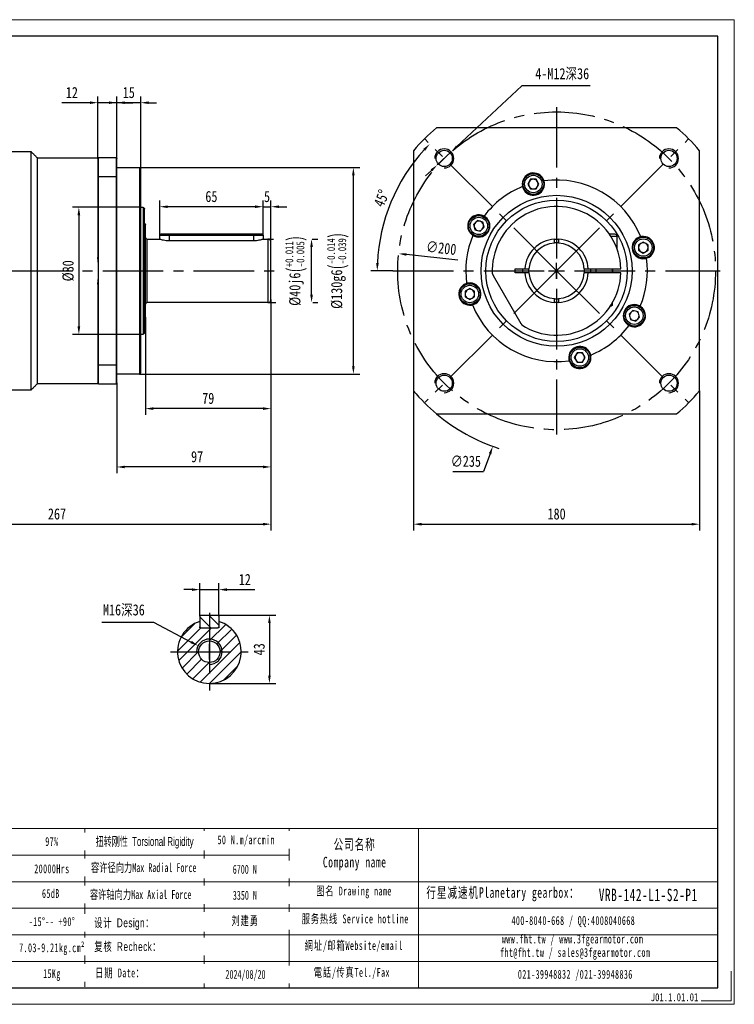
# Model space of a CAD drawing. Header units: millimetres. Extents: x 0 to 876, y 0 to 619.
# Tile 5 of 5: x 426 to 876, y 0 to 619. Entities that reach past the tile are written whole.
import ezdxf

# ---------------------------------------------------------------- set-up
doc = ezdxf.new("R2010")
doc.units = ezdxf.units.MM
doc.header["$LTSCALE"] = 2
doc.set_wipeout_variables(frame=1)
doc.header["$PDSIZE"] = -5
doc.linetypes.add('CENTER2', pattern=[28.575, 19.05, -3.175, 3.175, -3.175])
doc.layers.get('Defpoints').update_dxf_attribs({"lineweight": 18})
for name, color, linetype in [('1轮廓实线层', 7, 'Continuous'), ('2细线层', 4, 'Continuous'), ('3中心线层', 1, 'CENTER2'), ('5剖面线层', 2, 'Continuous'), ('6文字层', 3, 'Continuous'), ('7标注层', 4, 'Continuous')]:
    doc.layers.add(name, color=color, linetype=linetype)
doc.layers.add('图框_外框线', color=7, linetype='Continuous', lineweight=18)
doc.styles.add('TH_GBDIM', font='txt', dxfattribs={"width": 0.8})
doc.styles.add('标准', font='txt', dxfattribs={"width": 0.667})
doc.styles.add('样式 1', font='txt', dxfattribs={"width": 0.8})
doc.dimstyles.new('TH_GBDIM', dxfattribs={"dimscale": 2, "dimtxt": 3.5, "dimasz": 2.5, "dimexe": 2, "dimexo": 0, "dimgap": 1.5, "dimtad": 1, "dimdec": 1, "dimdsep": 46, "dimtxsty": 'TH_GBDIM', "dimcen": 2.5, "dimdle": 5, "dimclrd": 4, "dimclre": 4, "dimclrt": 3, "dimadec": 0, "dimazin": 0, "dimtfac": 0.714286, "dimtdec": 1, "dimtmove": 0, "dimatfit": 3, "dimfxl": 1, "dimtolj": 1, "dimarcsym": 0})

# ---------------------------------------------------------------- blocks, each defined once
blk = doc.blocks.new('*D59')
at = {"layer": '7标注层', "color": 4, "lineweight": -2}
for p, q in [((478.09, 240.49), (510.59, 240.49)), ((510.59, 240.49), (534.18, 227.94)), ((545.66, 216.83), (545.66, 226.83)), ((540.66, 221.83), (550.66, 221.83))]:
    blk.add_line(p, q, dxfattribs=at)
at = {"layer": '7标注层', "color": 4}
blk.add_solid([(533.79, 227.2), (534.58, 228.67), (538.6, 225.59)], dxfattribs=at)
at = {"layer": 'Defpoints', "color": 0}
for p in [(538.6, 225.59), (552.72, 218.07)]:
    blk.add_point(p, dxfattribs=at)
at = {"layer": '7标注层', "color": 3, "insert": (491.87, 247.81), "char_height": 7, "attachment_point": 5, "style": 'TH_GBDIM'}
blk.add_mtext('\\A1;{M16深36}{}{}', dxfattribs=at)
blk = doc.blocks.new('*D60')
at = {"layer": '7标注层', "color": 4, "lineweight": -2}
for p, q in [((534.66, 260.89), (529.66, 260.89)), ((539.66, 244.23), (539.66, 264.89)), ((539.66, 260.89), (551.66, 260.89)), ((551.66, 244.23), (551.66, 264.89)), ((556.66, 260.89), (574.26, 260.89))]:
    blk.add_line(p, q, dxfattribs=at)
at = {"layer": '7标注层', "color": 4}
for points in [[(534.66, 260.06), (534.66, 261.72), (539.66, 260.89)], [(556.66, 261.72), (556.66, 260.06), (551.66, 260.89)]]:
    blk.add_solid(points, dxfattribs=at)
at = {"layer": 'Defpoints', "color": 0}
for p in [(551.66, 260.89), (539.66, 244.23), (551.66, 244.23)]:
    blk.add_point(p, dxfattribs=at)
at = {"layer": '7标注层', "color": 3, "insert": (567.96, 267.29), "char_height": 7, "attachment_point": 5, "style": 'TH_GBDIM'}
blk.add_mtext('\\A1;12', dxfattribs=at)
blk = doc.blocks.new('*D61')
at = {"layer": '7标注层', "color": 4, "lineweight": -2}
for p, q in [((551.06, 244.83), (587.47, 244.83)), ((583.47, 239.83), (583.47, 206.83)), ((545.66, 201.83), (587.47, 201.83))]:
    blk.add_line(p, q, dxfattribs=at)
at = {"layer": '7标注层', "color": 4}
for points in [[(584.3, 239.83), (582.64, 239.83), (583.47, 244.83)], [(582.64, 206.83), (584.3, 206.83), (583.47, 201.83)]]:
    blk.add_solid(points, dxfattribs=at)
at = {"layer": 'Defpoints', "color": 0}
for p in [(551.06, 244.83), (545.66, 201.83), (583.47, 201.83)]:
    blk.add_point(p, dxfattribs=at)
at = {"layer": '7标注层', "color": 3, "insert": (577.05, 223.33), "char_height": 7, "attachment_point": 5, "rotation": 90, "style": 'TH_GBDIM'}
blk.add_mtext('\\A1;43', dxfattribs=at)
blk = doc.blocks.new('*D62')
at = {"layer": '7标注层', "color": 4, "lineweight": -2}
for p, q in [((582.45, 481.47), (585.94, 481.47)), ((610.35, 481.47), (613.99, 481.47)), ((609.99, 446.47), (609.99, 476.47)), ((582.45, 441.47), (587.59, 441.47)), ((610.83, 441.47), (613.99, 441.47))]:
    blk.add_line(p, q, dxfattribs=at)
at = {"layer": '7标注层', "color": 4}
for points in [[(610.82, 476.47), (609.15, 476.47), (609.99, 481.47)], [(609.15, 446.47), (610.82, 446.47), (609.99, 441.47)]]:
    blk.add_solid(points, dxfattribs=at)
at = {"layer": 'Defpoints', "color": 0}
for p in [(582.45, 481.47), (609.99, 481.47), (582.45, 441.47)]:
    blk.add_point(p, dxfattribs=at)
at = {"layer": '7标注层', "color": 3, "insert": (600.26, 461.47), "char_height": 7, "attachment_point": 5, "rotation": 90, "style": 'TH_GBDIM'}
blk.add_mtext('\\A1;{%%c40}{}{j6\\H0.7143x;{\\H2x;\\W0.5;(}\\S+0.011^ -0.005;{\\H2x;\\W0.5;)}}', dxfattribs=at)
blk = doc.blocks.new('*D63')
at = {"layer": '7标注层', "color": 4, "lineweight": -2}
for p, q in [((501.65, 526.47), (640.3, 526.47)), ((636.3, 401.47), (636.3, 521.47)), ((501.65, 396.47), (640.3, 396.47))]:
    blk.add_line(p, q, dxfattribs=at)
at = {"layer": '7标注层', "color": 4}
for points in [[(637.13, 521.47), (635.46, 521.47), (636.3, 526.47)], [(635.46, 401.47), (637.13, 401.47), (636.3, 396.47)]]:
    blk.add_solid(points, dxfattribs=at)
at = {"layer": 'Defpoints', "color": 0}
for p in [(501.65, 526.47), (636.3, 526.47), (501.65, 396.47)]:
    blk.add_point(p, dxfattribs=at)
at = {"layer": '7标注层', "color": 3, "insert": (626.57, 461.47), "char_height": 7, "attachment_point": 5, "rotation": 90, "style": 'TH_GBDIM'}
blk.add_mtext('\\A1;{%%c130}{}{g6\\H0.7143x;{\\H2x;\\W0.5;(}\\S-0.014^ -0.039;{\\H2x;\\W0.5;)}}', dxfattribs=at)
blk = doc.blocks.new('*D64')
at = {"layer": '7标注层', "color": 4, "lineweight": -2}
for p, q in [((514.45, 483.87), (514.45, 505.79)), ((574.45, 501.79), (519.45, 501.79)), ((579.45, 483.87), (579.45, 505.79))]:
    blk.add_line(p, q, dxfattribs=at)
at = {"layer": '7标注层', "color": 4}
for points in [[(519.45, 502.62), (519.45, 500.95), (514.45, 501.79)], [(574.45, 500.95), (574.45, 502.62), (579.45, 501.79)]]:
    blk.add_solid(points, dxfattribs=at)
at = {"layer": 'Defpoints', "color": 0}
for p in [(514.45, 501.79), (514.45, 483.87), (579.45, 483.87)]:
    blk.add_point(p, dxfattribs=at)
at = {"layer": '7标注层', "color": 3, "insert": (546.95, 508.21), "char_height": 7, "attachment_point": 5, "style": 'TH_GBDIM'}
blk.add_mtext('\\A1;65', dxfattribs=at)
blk = doc.blocks.new('*D65')
at = {"layer": '7标注层', "color": 4, "lineweight": -2}
for p, q in [((574.45, 501.79), (569.45, 501.79)), ((579.45, 483.87), (579.45, 505.79)), ((579.45, 501.79), (584.45, 501.79)), ((584.45, 479.47), (584.45, 505.79)), ((589.45, 501.79), (594.45, 501.79))]:
    blk.add_line(p, q, dxfattribs=at)
at = {"layer": '7标注层', "color": 4}
for points in [[(574.45, 500.95), (574.45, 502.62), (579.45, 501.79)], [(589.45, 502.62), (589.45, 500.95), (584.45, 501.79)]]:
    blk.add_solid(points, dxfattribs=at)
at = {"layer": 'Defpoints', "color": 0}
for p in [(584.45, 501.79), (579.45, 483.87), (584.45, 479.47)]:
    blk.add_point(p, dxfattribs=at)
at = {"layer": '7标注层', "color": 3, "insert": (581.95, 508.17), "char_height": 7, "attachment_point": 5, "style": 'TH_GBDIM'}
blk.add_mtext('\\A1;5', dxfattribs=at)
blk = doc.blocks.new('*D66')
at = {"layer": '7标注层', "color": 4, "lineweight": -2}
for p, q in [((584.45, 443.47), (584.45, 370.78)), ((505.45, 432.27), (505.45, 370.78)), ((579.45, 374.78), (510.45, 374.78))]:
    blk.add_line(p, q, dxfattribs=at)
at = {"layer": '7标注层', "color": 4}
for points in [[(510.45, 375.61), (510.45, 373.94), (505.45, 374.78)], [(579.45, 373.94), (579.45, 375.61), (584.45, 374.78)]]:
    blk.add_solid(points, dxfattribs=at)
at = {"layer": 'Defpoints', "color": 0}
for p in [(584.45, 443.47), (505.45, 432.27), (505.45, 374.78)]:
    blk.add_point(p, dxfattribs=at)
at = {"layer": '7标注层', "color": 3, "insert": (544.95, 381.2), "char_height": 7, "attachment_point": 5, "style": 'TH_GBDIM'}
blk.add_mtext('\\A1;79', dxfattribs=at)
blk = doc.blocks.new('*D67')
at = {"layer": '7标注层', "color": 4, "lineweight": -2}
for p, q in [((584.45, 443.47), (584.45, 334.07)), ((487.45, 390.97), (487.45, 334.07)), ((579.45, 338.07), (492.45, 338.07))]:
    blk.add_line(p, q, dxfattribs=at)
at = {"layer": '7标注层', "color": 4}
for points in [[(492.45, 338.9), (492.45, 337.24), (487.45, 338.07)], [(579.45, 337.24), (579.45, 338.9), (584.45, 338.07)]]:
    blk.add_solid(points, dxfattribs=at)
at = {"layer": 'Defpoints', "color": 0}
for p in [(584.45, 443.47), (487.45, 390.97), (487.45, 338.07)]:
    blk.add_point(p, dxfattribs=at)
at = {"layer": '7标注层', "color": 3, "insert": (537.96, 344.49), "char_height": 7, "attachment_point": 5, "style": 'TH_GBDIM'}
blk.add_mtext('\\A1;{97}{}{}', dxfattribs=at)
blk = doc.blocks.new('*D71')
at = {"layer": '7标注层', "color": 4, "lineweight": -2}
for p, q in [((584.45, 443.47), (584.45, 298.06)), ((317.45, 371.97), (317.45, 298.06)), ((322.45, 302.06), (579.45, 302.06))]:
    blk.add_line(p, q, dxfattribs=at)
at = {"layer": '7标注层', "color": 4}
for points in [[(322.45, 302.9), (322.45, 301.23), (317.45, 302.06)], [(579.45, 301.23), (579.45, 302.9), (584.45, 302.06)]]:
    blk.add_solid(points, dxfattribs=at)
at = {"layer": 'Defpoints', "color": 0}
for p in [(584.45, 443.47), (317.45, 371.97), (584.45, 302.06)]:
    blk.add_point(p, dxfattribs=at)
at = {"layer": '7标注层', "color": 3, "insert": (449.79, 308.48), "char_height": 7, "attachment_point": 5, "style": 'TH_GBDIM'}
blk.add_mtext('\\A1;267', dxfattribs=at)
blk = doc.blocks.new('*D72')
at = {"layer": '7标注层', "color": 4, "lineweight": -2}
for p, q in [((742.28, 577.85), (701.49, 539.7)), ((785.39, 577.85), (742.28, 577.85)), ((689.07, 528.09), (697.84, 536.28)), ((685.42, 524.67), (681.77, 521.26))]:
    blk.add_line(p, q, dxfattribs=at)
at = {"layer": '7标注层', "color": 4}
for points in [[(700.92, 540.31), (702.06, 539.09), (697.84, 536.28)], [(685.99, 524.06), (684.85, 525.28), (689.07, 528.09)]]:
    blk.add_solid(points, dxfattribs=at)
at = {"layer": 'Defpoints', "color": 0}
for p in [(697.84, 536.28), (689.07, 528.09)]:
    blk.add_point(p, dxfattribs=at)
at = {"layer": '7标注层', "color": 3, "insert": (767.71, 585.17), "char_height": 7, "attachment_point": 5, "style": 'TH_GBDIM'}
blk.add_mtext('\\A1;{4-M12深36}{}{}', dxfattribs=at)
blk = doc.blocks.new('*D73')
at = {"layer": '7标注层', "color": 4, "lineweight": -2}
for p, q in [((764.17, 456.47), (764.17, 466.47)), ((759.17, 461.47), (769.17, 461.47)), ((722.32, 346.34), (718.27, 335.21)), ((698.88, 335.21), (718.27, 335.21))]:
    blk.add_line(p, q, dxfattribs=at)
blk.add_arc((764.17, 461.47), 117.5, 229.99225, 251.9739, dxfattribs=at)
at = {"layer": '7标注层', "color": 4}
blk.add_solid([(723.1, 346.06), (721.53, 346.63), (724.02, 351.04)], dxfattribs=at)
at = {"layer": 'Defpoints', "color": 0}
for p in [(804.31, 571.9), (724.02, 351.04)]:
    blk.add_point(p, dxfattribs=at)
at = {"layer": '7标注层', "color": 3, "insert": (707.07, 341.64), "char_height": 7, "attachment_point": 5, "style": 'TH_GBDIM'}
blk.add_mtext('\\A1;∅235', dxfattribs=at)
blk = doc.blocks.new('*D74')
at = {"layer": '7标注层', "color": 4, "lineweight": -2}
for p, q in [((674.17, 385.93), (674.17, 298.06)), ((854.17, 385.93), (854.17, 298.06)), ((679.17, 302.06), (849.17, 302.06))]:
    blk.add_line(p, q, dxfattribs=at)
at = {"layer": '7标注层', "color": 4}
for points in [[(679.17, 302.9), (679.17, 301.23), (674.17, 302.06)], [(849.17, 301.23), (849.17, 302.9), (854.17, 302.06)]]:
    blk.add_solid(points, dxfattribs=at)
at = {"layer": 'Defpoints', "color": 0}
for p in [(674.17, 385.93), (854.17, 385.93), (854.17, 302.06)]:
    blk.add_point(p, dxfattribs=at)
at = {"layer": '7标注层', "color": 3, "insert": (764.17, 308.48), "char_height": 7, "attachment_point": 5, "style": 'TH_GBDIM'}
blk.add_mtext('\\A1;180', dxfattribs=at)
blk = doc.blocks.new('*D75')
at = {"layer": '7标注层', "color": 4, "lineweight": -2}
for p, q in [((487.45, 531.97), (487.45, 571.24)), ((502.45, 525.67), (502.45, 571.24)), ((482.45, 567.24), (477.45, 567.24)), ((502.45, 567.24), (487.45, 567.24)), ((507.45, 567.24), (512.45, 567.24))]:
    blk.add_line(p, q, dxfattribs=at)
at = {"layer": '7标注层', "color": 4}
for points in [[(482.45, 566.41), (482.45, 568.07), (487.45, 567.24)], [(507.45, 568.07), (507.45, 566.41), (502.45, 567.24)]]:
    blk.add_solid(points, dxfattribs=at)
at = {"layer": 'Defpoints', "color": 0}
for p in [(487.45, 567.24), (487.45, 531.97), (502.45, 525.67)]:
    blk.add_point(p, dxfattribs=at)
at = {"layer": '7标注层', "color": 3, "insert": (494.95, 573.64), "char_height": 7, "attachment_point": 5, "style": 'TH_GBDIM'}
blk.add_mtext('\\A1;15', dxfattribs=at)
blk = doc.blocks.new('*D77')
at = {"layer": '7标注层', "color": 4, "lineweight": -2}
for p, q in [((502.45, 501.47), (459.54, 501.47)), ((463.54, 496.47), (463.54, 426.47)), ((502.45, 421.47), (459.54, 421.47))]:
    blk.add_line(p, q, dxfattribs=at)
at = {"layer": '7标注层', "color": 4}
for points in [[(464.38, 496.47), (462.71, 496.47), (463.54, 501.47)], [(462.71, 426.47), (464.38, 426.47), (463.54, 421.47)]]:
    blk.add_solid(points, dxfattribs=at)
at = {"layer": 'Defpoints', "color": 0}
for p in [(502.45, 501.47), (463.54, 421.47), (502.45, 421.47)]:
    blk.add_point(p, dxfattribs=at)
at = {"layer": '7标注层', "color": 3, "insert": (456.87, 461.47), "char_height": 7, "attachment_point": 5, "rotation": 90, "style": 'TH_GBDIM'}
blk.add_mtext('\\A1;{%%c80}{}{}', dxfattribs=at)
blk = doc.blocks.new('*D79')
at = {"layer": '7标注层', "color": 4, "lineweight": -2}
for p, q in [((475.45, 531.97), (475.45, 571.24)), ((487.45, 531.97), (487.45, 571.24)), ((470.45, 567.24), (452.85, 567.24)), ((487.45, 567.24), (475.45, 567.24)), ((492.45, 567.24), (497.45, 567.24))]:
    blk.add_line(p, q, dxfattribs=at)
at = {"layer": '7标注层', "color": 4}
for points in [[(470.45, 566.41), (470.45, 568.07), (475.45, 567.24)], [(492.45, 568.07), (492.45, 566.41), (487.45, 567.24)]]:
    blk.add_solid(points, dxfattribs=at)
at = {"layer": 'Defpoints', "color": 0}
for p in [(475.45, 567.24), (475.45, 531.97), (487.45, 531.97)]:
    blk.add_point(p, dxfattribs=at)
at = {"layer": '7标注层', "color": 3, "insert": (459.15, 573.64), "char_height": 7, "attachment_point": 5, "style": 'TH_GBDIM'}
blk.add_mtext('\\A1;12', dxfattribs=at)
blk = doc.blocks.new('*D80')
at = {"layer": '7标注层', "color": 4, "lineweight": -2}
blk.add_line((661.17, 461.47), (647.31, 461.47), dxfattribs=at)
blk.add_arc((764.17, 461.47), 112.85, 137.53871, 177.46129, dxfattribs=at)
at = {"layer": '7标注层', "color": 4}
for points in [[(681.51, 537.08), (680.31, 538.24), (684.37, 541.27)], [(650.59, 466.49), (652.26, 466.45), (651.31, 461.47)]]:
    blk.add_solid(points, dxfattribs=at)
at = {"layer": 'Defpoints', "color": 0}
for p in [(681.44, 544.21), (666.43, 517.9), (661.17, 461.47), (764.17, 461.47), (867.17, 461.47)]:
    blk.add_point(p, dxfattribs=at)
at = {"layer": '7标注层', "color": 3, "insert": (654.01, 507.1), "char_height": 7, "attachment_point": 5, "rotation": 67.5, "style": 'TH_GBDIM'}
blk.add_mtext('\\A1;45%%d', dxfattribs=at)
blk = doc.blocks.new('*D82')
at = {"layer": '7标注层', "color": 4, "lineweight": -2}
blk.add_line((702.08, 468.22), (669.72, 471.73), dxfattribs=at)
at = {"layer": '7标注层', "color": 4}
blk.add_solid([(669.81, 472.56), (669.63, 470.9), (664.75, 472.27)], dxfattribs=at)
at = {"layer": 'Defpoints', "color": 0}
for p in [(664.75, 472.27), (863.58, 450.68)]:
    blk.add_point(p, dxfattribs=at)
at = {"layer": '7标注层', "color": 3, "insert": (691.6, 475.82), "char_height": 7, "attachment_point": 5, "rotation": 353.80142, "style": 'TH_GBDIM'}
blk.add_mtext('\\A1;∅200', dxfattribs=at)

msp = doc.modelspace()

# ---------------------------------------------------------------- hatches: boundary and pattern name
at = {"layer": '5剖面线层'}
h = msp.add_hatch(dxfattribs=at)
h.set_pattern_fill('ANSI31', color=256, scale=1.5, angle=90, style=0)
h.set_pattern_definition([(135, (-29.0046, 4.2646), (-3.367596, -3.367596), [])])
h.paths.add_polyline_path([(545.66, 236.83), (551.06, 236.83), (551.66, 237.43), (551.66, 244.23), (551.06, 244.83), (545.66, 244.83)])
h.paths.add_polyline_path([(545.66, 244.83), (540.26, 244.83), (539.66, 244.23), (539.66, 237.43), (540.26, 236.83), (545.66, 236.83)])
h = msp.add_hatch(dxfattribs=at)
h.set_pattern_fill('ANSI31', color=256, scale=1.5, style=0)
h.set_pattern_definition([(45, (-29.0046, 4.2646), (-3.367596, 3.367596), [])])
h.paths.add_polyline_path([(551.66, 240.91), (551.66, 237.43), (551.66, 236.83), (551.06, 236.83), (545.66, 236.83), (545.66, 229.83, -0.414214), (553.66, 221.83), (565.66, 221.83, 0.327538)])
h.paths.add_polyline_path([(565.66, 221.83), (553.66, 221.83, -0.414214), (545.66, 213.83), (545.66, 201.83, 0.414214)])
h.paths.add_polyline_path([(545.66, 213.83, -0.414214), (537.66, 221.83), (525.66, 221.83, 0.414214), (545.66, 201.83)])
h.paths.add_polyline_path([(545.66, 236.83), (540.26, 236.83), (539.66, 236.83), (539.66, 237.43), (539.66, 240.91, 0.327538), (525.66, 221.83), (538.86, 221.83, -0.414214), (545.66, 228.63)])
h.paths.add_polyline_path([(545.66, 229.83), (545.66, 228.63, -0.414214), (552.46, 221.83), (553.66, 221.83, 0.414214)], flags=17)
h.paths.add_polyline_path([(553.66, 221.83), (552.46, 221.83, -0.414214), (545.66, 215.03), (545.66, 213.83, 0.414214)], flags=17)
h.paths.add_polyline_path([(538.86, 221.83), (537.66, 221.83, 0.414214), (545.66, 213.83), (545.66, 215.03, -0.414214)], flags=17)

# ---------------------------------------------------------------- linework, layer by layer
at = {"layer": '1轮廓实线层'}
for p, q in [((839.71, 551.47), (688.63, 551.47)), ((433.45, 461.47), (433.45, 536.47)), ((674.17, 537.01), (674.17, 385.93)), ((854.17, 385.93), (854.17, 537.01)), ((437.45, 461.47), (437.45, 532.47)), ((475.45, 531.97), (475.45, 520.58)), ((475.95, 520.76), (475.95, 532.47)), ((486.95, 532.47), (475.95, 532.47)), ((486.95, 532.47), (486.95, 520.76)), ((487.45, 520.58), (487.45, 531.97)), ((475.45, 520.58), (475.45, 469.89)), ((475.95, 461.47), (475.95, 520.76)), ((475.95, 520.76), (486.95, 520.76)), ((486.95, 520.76), (486.95, 402.18)), ((487.45, 402.37), (487.45, 520.58)), ((501.65, 526.47), (501.65, 396.47)), ((502.45, 397.27), (502.45, 525.67)), ((747.81, 519.05), (746.08, 516.05)), ((746.08, 516.05), (747.81, 513.05)), ((751.28, 519.05), (747.81, 519.05)), ((753.01, 516.05), (751.28, 519.05)), ((751.28, 513.05), (753.01, 516.05)), ((747.81, 513.05), (751.28, 513.05)), ((503.95, 501.47), (503.95, 421.47)), ((504.95, 422.47), (504.95, 500.47)), ((505.45, 432.27), (505.45, 490.67)), ((714.34, 493.07), (711.89, 490.62)), ((711.89, 490.62), (712.79, 487.27)), ((717.69, 492.17), (714.34, 493.07)), ((718.58, 488.83), (717.69, 492.17)), ((514.45, 483.87), (520.45, 483.87)), ((520.45, 484.47), (515.05, 484.47)), ((573.45, 484.47), (520.45, 484.47)), ((520.45, 483.87), (520.45, 484.47)), ((520.45, 483.87), (573.45, 483.87)), ((520.45, 483.87), (520.45, 480.55)), ((573.45, 484.47), (573.45, 483.87)), ((578.85, 484.47), (573.45, 484.47)), ((573.45, 483.87), (579.45, 483.87)), ((573.45, 483.87), (573.45, 480.55)), ((712.79, 487.27), (716.13, 486.38)), ((716.13, 486.38), (718.58, 488.83)), ((800.92, 484.47), (797.5, 484.47)), ((798.33, 483.22), (802.17, 483.22)), ((506.45, 441.47), (506.45, 481.47)), ((520.45, 480.55), (573.45, 480.55)), ((582.45, 481.47), (582.45, 441.47)), ((584.45, 443.47), (584.45, 479.47)), ((762.92, 479.51), (762.92, 480.93)), ((765.42, 480.93), (765.42, 479.51)), ((818.74, 479.56), (815.74, 477.83)), ((815.74, 477.83), (815.74, 474.37)), ((821.74, 477.83), (818.74, 479.56)), ((821.74, 474.37), (821.74, 477.83)), ((815.74, 474.37), (818.74, 472.63)), ((818.74, 472.63), (821.74, 474.37)), ((433.45, 386.47), (433.45, 461.47)), ((437.45, 390.47), (437.45, 461.47)), ((475.95, 402.18), (475.95, 461.47)), ((724.27, 458.57), (741.71, 428.37)), ((738.17, 460.22), (738.17, 462.72)), ((738.17, 462.72), (743.2, 462.72)), ((743.2, 460.22), (738.17, 460.22)), ((744.71, 462.72), (746.13, 462.72)), ((746.13, 460.22), (744.71, 460.22)), ((782.2, 462.72), (783.63, 462.72)), ((783.63, 460.22), (782.2, 460.22)), ((785.13, 462.72), (804.15, 462.72)), ((804.15, 460.22), (785.13, 460.22)), ((475.45, 453.06), (475.45, 402.37)), ((709.59, 450.31), (706.59, 448.58)), ((706.59, 448.58), (706.59, 445.12)), ((712.59, 448.58), (709.59, 450.31)), ((712.59, 445.12), (712.59, 448.58)), ((706.59, 445.12), (709.59, 443.39)), ((709.59, 443.39), (712.59, 445.12)), ((762.92, 442.01), (762.92, 443.44)), ((765.42, 443.44), (765.42, 442.01)), ((799.17, 439.87), (798.43, 439.87)), ((798.17, 439.47), (798.77, 439.47)), ((812.2, 436.57), (809.75, 434.12)), ((809.75, 434.12), (810.65, 430.77)), ((815.55, 435.67), (812.2, 436.57)), ((816.44, 432.33), (815.55, 435.67)), ((810.65, 430.77), (813.99, 429.88)), ((813.99, 429.88), (816.44, 432.33)), ((777.06, 409.9), (775.33, 406.9)), ((780.52, 409.9), (777.06, 409.9)), ((782.25, 406.9), (780.52, 409.9)), ((775.33, 406.9), (777.06, 403.9)), ((777.06, 403.9), (780.52, 403.9)), ((780.52, 403.9), (782.25, 406.9)), ((475.45, 402.37), (475.45, 390.97)), ((486.95, 402.18), (475.95, 402.18)), ((475.95, 390.47), (475.95, 402.18)), ((486.95, 402.18), (486.95, 390.47)), ((487.45, 390.97), (487.45, 402.37)), ((475.95, 390.47), (486.95, 390.47)), ((688.63, 371.47), (839.71, 371.47)), ((540.26, 244.83), (539.66, 244.23)), ((539.66, 244.23), (539.66, 237.43)), ((540.26, 244.83), (551.06, 244.83)), ((551.06, 244.83), (551.66, 244.23)), ((551.66, 244.23), (551.66, 237.43)), ((539.66, 237.43), (540.26, 236.83)), ((539.66, 236.83), (539.66, 237.43)), ((540.26, 236.83), (539.66, 236.83)), ((540.26, 236.83), (551.06, 236.83)), ((551.06, 236.83), (551.66, 237.43)), ((551.66, 236.83), (551.06, 236.83)), ((551.66, 237.43), (551.66, 236.83))]:
    msp.add_line(p, q, dxfattribs=at)
at = {"layer": '1轮廓实线层', "flags": 128}
for points in [[(762.92, 481.43), (764.17, 481.47), (765.42, 481.43)], [(799.64, 460.22), (799.67, 461.47), (799.64, 462.72)], [(765.42, 441.51), (764.17, 441.47), (762.92, 441.51)]]:
    msp.add_lwpolyline(points, dxfattribs=at)
at = {"layer": '1轮廓实线层'}
for centre, radius in [((693.46, 532.18), 5.1), ((834.88, 532.18), 5.1), ((749.54, 516.05), 6.5), ((749.54, 516.05), 5.5), ((764.17, 461.47), 47.5), ((764.17, 461.47), 44.5), ((715.24, 489.72), 6.5), ((715.24, 489.72), 5.5), ((818.74, 476.1), 6.5), ((818.74, 476.1), 5.5), ((709.59, 446.85), 6.5), ((709.59, 446.85), 5.5), ((813.1, 433.22), 6.5), ((813.1, 433.22), 5.5), ((778.79, 406.9), 6.5), ((778.79, 406.9), 5.5), ((693.46, 390.76), 5.1), ((834.88, 390.76), 5.1), ((545.66, 221.83), 6.8)]:
    msp.add_circle(centre, radius, dxfattribs=at)
for centre, radius, start, end in [((764.17, 461.47), 117.5, 130.00775, 139.99225), ((764.17, 461.47), 117.5, 40.00775, 49.99225), ((749.54, 516.05), 7, 20.97017, 189.02983), ((764.17, 461.47), 57.15, 112.03203, 142.96797), ((749.54, 516.05), 7, 193.19807, 202.64642), ((749.54, 516.05), 7, 202.64642, 7.35358), ((749.54, 516.05), 3, 150, 210), ((749.54, 516.05), 3, 90, 150), ((749.54, 516.05), 3, 210, 270), ((749.54, 516.05), 3, 30, 90), ((749.54, 516.05), 3, 270, 330), ((749.54, 516.05), 3, 330, 30), ((764.17, 461.47), 57.15, 22.03203, 97.96797), ((749.54, 516.05), 7, 7.35358, 16.80193), ((764.17, 461.47), 40.5, 1.76867, 182.73396), ((715.24, 489.72), 7, 65.97017, 234.02983), ((715.24, 489.72), 7, 52.35358, 61.80193), ((715.24, 489.72), 3, 135, 195), ((715.24, 489.72), 7, 247.64642, 52.35358), ((715.24, 489.72), 3, 75, 135), ((715.24, 489.72), 3, 15, 75), ((715.24, 489.72), 3, 315, 15), ((764.17, 461.47), 57.15, 157.03203, 187.96797), ((715.24, 489.72), 7, 238.19807, 247.64642), ((715.24, 489.72), 3, 195, 255), ((715.24, 489.72), 3, 255, 315), ((800.92, 483.22), 1.25, 0, 90), ((506.45, 482.47), 1, 180, 270), ((582.45, 479.47), 2, 0, 90), ((764.17, 461.47), 20, 93.58332, 176.41668), ((764.17, 461.47), 17.5, 94.09604, 175.90396), ((764.17, 461.47), 17.6, 85.92727, 94.07273), ((764.17, 461.47), 20, 3.58332, 86.41668), ((764.17, 461.47), 17.5, 4.09604, 85.90396), ((818.74, 476.1), 7, 112.64642, 277.35358), ((818.74, 476.1), 3, 120, 180), ((818.74, 476.1), 7, 103.19807, 112.64642), ((818.74, 476.1), 3, 60, 120), ((818.74, 476.1), 7, 290.97017, 99.02983), ((818.74, 476.1), 3, 0, 60), ((818.74, 476.1), 3, 180, 240), ((818.74, 476.1), 3, 240, 300), ((818.74, 476.1), 3, 300, 0), ((404.95, 461.47), 71, 0, 6.80375), ((764.17, 461.47), 57.15, 337.03203, 7.96797), ((818.74, 476.1), 7, 277.35358, 286.80193), ((404.95, 461.47), 71, 353.19625, 0), ((764.17, 461.47), 40.5, 237.26604, 358.23133), ((764.17, 461.47), 21.5, 176.66697, 183.33303), ((764.17, 461.47), 20, 183.58332, 266.41668), ((764.17, 461.47), 17.6, 175.92727, 184.07273), ((764.17, 461.47), 17.5, 184.09604, 265.90396), ((764.17, 461.47), 17.5, 274.09604, 355.90396), ((764.17, 461.47), 20, 273.58332, 356.41668), ((764.17, 461.47), 17.6, 355.92727, 4.07273), ((764.17, 461.47), 21.5, 356.66697, 3.33303), ((709.59, 446.85), 7, 110.97017, 279.02983), ((709.59, 446.85), 7, 97.35358, 106.80193), ((709.59, 446.85), 7, 292.64642, 97.35358), ((709.59, 446.85), 3, 120, 180), ((709.59, 446.85), 3, 180, 240), ((709.59, 446.85), 3, 60, 120), ((709.59, 446.85), 3, 0, 60), ((709.59, 446.85), 3, 300, 0), ((506.45, 440.47), 1, 90, 180), ((582.45, 443.47), 2, 270, 0), ((709.59, 446.85), 3, 240, 300), ((709.59, 446.85), 7, 283.19807, 292.64642), ((764.17, 461.47), 57.15, 202.03203, 277.96797), ((764.17, 461.47), 17.6, 265.92727, 274.07273), ((813.1, 433.22), 7, 67.64642, 232.35358), ((813.1, 433.22), 3, 135, 195), ((813.1, 433.22), 7, 245.97017, 54.02983), ((813.1, 433.22), 3, 75, 135), ((813.1, 433.22), 3, 15, 75), ((813.1, 433.22), 3, 315, 15), ((813.1, 433.22), 7, 58.19807, 67.64642), ((813.1, 433.22), 7, 232.35358, 241.80193), ((813.1, 433.22), 3, 195, 255), ((813.1, 433.22), 3, 255, 315), ((764.17, 461.47), 57.15, 292.03203, 322.96797), ((778.79, 406.9), 7, 22.64642, 187.35358), ((778.79, 406.9), 3, 90, 150), ((778.79, 406.9), 3, 30, 90), ((778.79, 406.9), 7, 13.19807, 22.64642), ((778.79, 406.9), 7, 187.35358, 196.80193), ((778.79, 406.9), 7, 200.97017, 9.02983), ((778.79, 406.9), 3, 150, 210), ((778.79, 406.9), 3, 210, 270), ((778.79, 406.9), 3, 270, 330), ((778.79, 406.9), 3, 330, 30), ((764.17, 461.47), 117.5, 220.00775, 229.99225), ((764.17, 461.47), 117.5, 310.00775, 319.99225), ((545.66, 221.83), 20, 107.4576, 72.5424)]:
    msp.add_arc(centre, radius, start, end, dxfattribs=at)
for points in [[(417.25, 536.47), (433.45, 536.47)], [(433.45, 536.47), (437.45, 532.47)], [(437.45, 532.47), (475.95, 532.47)], [(475.95, 532.47), (475.45, 531.97)], [(486.95, 532.47), (487.45, 531.97)], [(475.95, 520.76), (475.45, 520.58)], [(486.95, 520.76), (487.45, 520.58)], [(487.45, 526.47), (501.65, 526.47)], [(501.65, 526.47), (502.45, 525.67)], [(742.73, 514.45), (742.63, 514.95)], [(756.08, 518.55), (756.24, 518.07)], [(502.45, 501.47), (503.95, 501.47)], [(503.95, 501.47), (504.95, 500.47)], [(718.09, 496.12), (718.54, 495.89)], [(504.95, 491.17), (505.45, 490.67)], [(514.45, 483.87), (515.05, 484.47)], [(514.45, 481.47), (514.45, 483.87)], [(578.85, 484.47), (579.45, 483.87)], [(579.45, 483.87), (579.45, 481.47)], [(711.55, 483.77), (711.12, 484.06)], [(802.17, 483.22), (802.17, 475.48)], [(506.45, 481.47), (514.45, 481.47)], [(579.45, 481.47), (582.45, 481.47)], [(762.92, 480.93), (762.92, 481.43)], [(762.92, 478.93), (762.92, 479.51)], [(765.42, 481.43), (765.42, 480.93)], [(765.42, 479.51), (765.42, 478.93)], [(817.14, 482.91), (817.64, 483.01)], [(821.25, 469.56), (820.76, 469.4)], [(723.71, 459.54), (724.27, 458.57)], [(743.2, 462.72), (744.21, 462.72)], [(744.21, 460.22), (743.2, 460.22)], [(744.21, 462.72), (744.71, 462.72)], [(744.71, 460.22), (744.21, 460.22)], [(746.13, 462.72), (746.71, 462.72)], [(746.71, 460.22), (746.13, 460.22)], [(781.62, 462.72), (782.2, 462.72)], [(782.2, 460.22), (781.62, 460.22)], [(783.63, 462.72), (784.13, 462.72)], [(784.13, 460.22), (783.63, 460.22)], [(784.13, 462.72), (785.13, 462.72)], [(785.13, 460.22), (784.13, 460.22)], [(789.17, 460.22), (789.17, 462.72)], [(799.17, 462.72), (799.17, 460.22)], [(804.15, 462.72), (804.65, 462.72)], [(804.65, 460.22), (804.15, 460.22)], [(707.09, 453.39), (707.57, 453.55)], [(582.45, 441.47), (506.45, 441.47)], [(711.19, 440.04), (710.69, 439.94)], [(762.92, 443.44), (762.92, 444.02)], [(762.92, 441.51), (762.92, 442.01)], [(765.42, 444.02), (765.42, 443.44)], [(765.42, 442.01), (765.42, 441.51)], [(799.17, 439.87), (798.77, 439.47)], [(799.17, 441.1), (799.17, 439.87)], [(816.79, 439.17), (817.21, 438.89)], [(505.45, 432.27), (504.95, 431.77)], [(741.71, 428.37), (742.27, 427.41)], [(503.95, 421.47), (502.45, 421.47)], [(504.95, 422.47), (503.95, 421.47)], [(810.25, 426.83), (809.79, 427.05)], [(772.25, 404.39), (772.09, 404.88)], [(785.61, 408.5), (785.7, 408)], [(475.95, 402.18), (475.45, 402.37)], [(486.95, 402.18), (487.45, 402.37)], [(501.65, 396.47), (487.45, 396.47)], [(502.45, 397.27), (501.65, 396.47)], [(437.45, 390.47), (433.45, 386.47)], [(475.95, 390.47), (437.45, 390.47)], [(475.95, 390.47), (475.45, 390.97)], [(487.45, 390.97), (486.95, 390.47)], [(433.45, 386.47), (417.25, 386.47)]]:
    msp.add_open_spline(points, degree=1, dxfattribs=at)
for points, knots in [([(514.52, 481.45), (514.5, 481.46), (514.41, 481.49), (514.9, 481.34), (515.96, 481.06), (517.57, 480.74), (519.17, 480.57), (520.15, 480.56), (520.45, 480.55)], [0, 0, 0, 0, 0.060251, 0.265307, 0.472821, 0.688325, 0.905794, 1, 1, 1, 1]), ([(573.45, 480.55), (574.11, 480.57), (575.42, 480.61), (577.18, 480.9), (578.54, 481.21), (579.36, 481.45), (579.37, 481.45), (579.38, 481.45)], [0, 0, 0, 0, 0.208187, 0.416141, 0.630075, 0.848342, 1, 1, 1, 1])]:
    msp.add_open_spline(points, degree=3, knots=knots, dxfattribs=at)
at = {"layer": '2细线层'}
for centre, radius in [((693.46, 532.18), 6), ((834.88, 532.18), 6), ((693.46, 390.76), 6), ((834.88, 390.76), 6), ((545.66, 221.83), 8)]:
    msp.add_arc(centre, radius, 270, 180, dxfattribs=at)
at = {"layer": '3中心线层'}
for p, q in [((764.17, 564.47), (764.17, 358.47)), ((764.17, 461.47), (681.44, 544.21)), ((764.17, 461.47), (846.9, 544.21)), ((307.1, 461.47), (590.82, 461.47)), ((661.17, 461.47), (867.17, 461.47)), ((764.17, 461.47), (681.44, 378.74)), ((764.17, 461.47), (846.9, 378.74)), ((545.66, 246.33), (545.66, 197.33)), ((521.16, 221.83), (570.16, 221.83))]:
    msp.add_line(p, q, dxfattribs=at)
msp.add_circle((764.17, 461.47), 100, dxfattribs=at)
at = {"layer": '图框_外框线'}
for p, q in [((77.38, 110.54), (865.58, 110.54)), ((542.33, 110.54), (542.33, 10.43)), ((595.9, 110.54), (595.9, 10.43)), ((677.29, 110.54), (677.29, 10.43)), ((152.92, 93.84), (595.9, 93.84)), ((77.38, 77.14), (865.58, 77.14)), ((152.92, 60.43), (865.58, 60.43))]:
    msp.add_line(p, q, dxfattribs=at)
at = {"layer": '图框_外框线', "color": 3}
msp.add_lwpolyline([(0, 0), (876.01, 0), (876.01, 619.46), (0, 619.46)], close=True, dxfattribs=at)
at = {"layer": '图框_外框线', "color": 3, "lineweight": 25}
msp.add_lwpolyline([(52.14, 10.43), (865.58, 10.43), (865.58, 609.04), (52.14, 609.04)], close=True, dxfattribs=at)
at = {"layer": '图框_外框线', "color": 3}
msp.add_lwpolyline([(873.93, 20.86), (873.93, 2.09), (855.15, 2.09)], dxfattribs=at)

# ---------------------------------------------------------------- texts
at = {"layer": '6文字层', "insert": (823.43, 6.96), "char_height": 5, "width": 43.3044, "attachment_point": 1, "style": '样式 1'}
msp.add_mtext('J01.1.01.01', dxfattribs=at)
at = {"layer": '图框_外框线', "color": 1, "attachment_point": 2, "style": '标准'}
for s, insert, char_height, width in [('\\T1.1;97%', (446.58, 105.21), 5.568, 71.209), ('\\T1.1;公司名称\\PCompany name', (637.11, 103.95), 6.6818, 86.5078), ('\\T1.1;20000Hrs', (446.58, 88.05), 5.5681, 71.209), ('\\T1.1;图名 Drawing name', (636.65, 74.06), 5.5681, 71.209), ('\\T1.1;  行星减速机Planetary gearbox：', (727.09, 73.67), 6.6818, 105.0882), ('\\T1.1;65dB', (445.89, 72.51), 5.568, 36.7431), ('\\pxt5;{\\T1.1;VRB-142-L1-S2-P1}', (821.85, 72.71), 7.7954, 56.7307), ('\\T1.1;服务热线 Service hotline', (637.44, 56.55), 5.5681, 79.3337), ('\\T1.1;400-8040-668 / QQ:4008040668', (774.7, 55.48), 5.5681, 162.1183), ('\\T1.1;-15%%D-- +90%%D', (446.58, 54.8), 5.5681, 47.7649), ('\\T1.1;www.fht.tw / www.3fgearmotor.com ', (774.19, 43.89), 5.5681, 162.3008), ('\\T1.1;網址/邮箱Website/email', (636.58, 39.77), 5.5681, 82.5789), ('\\T1.1;\\pxt12;fht@fht.tw / sales@3fgearmotor.com ', (775.88, 35.41), 5.5681, 162.3008), ('\\T1.1;15Kg', (446.58, 22.1), 5.568, 37.2555), ('\\T1.1;電話/传真Tel./Fax', (635.33, 22.87), 5.5681, 83.5721), ('\\T1.1;021-39948832 /021-39948836 ', (775.94, 21.65), 5.5681, 123.9289)]:
    msp.add_mtext(s, dxfattribs=dict(at, insert=insert, char_height=char_height, width=width))

# ---------------------------------------------------------------- dimensions: what is measured, and where the dimension line sits
at = {"layer": '7标注层'}
for p1, p2, text, override, picture, middle in [((689.07, 528.09), (697.84, 536.28), '{4-M12深36}{}{}', {"dimtoh": 1, "dimzin": 9}, '*D72', (767.71, 577.85)), ((552.72, 218.07), (538.6, 225.59), '{M16深36}{}{}', {"dimgap": 1.5, "dimtad": 1, "dimtih": 1, "dimtoh": 1, "dimdec": 1, "dimlfac": 1, "dimse1": 0, "dimse2": 0, "dimsd1": 0, "dimsd2": 0, "dimtix": 0, "dimtofl": 0, "dimatfit": 3}, '*D59', (491.87, 240.49))]:
    dim = msp.add_diameter_dim_2p(p1=p1, p2=p2, text=text, dimstyle='TH_GBDIM', override=override, dxfattribs=at)
    dim.commit()
    dim.dimension.update_dxf_attribs({"geometry": picture, "text_midpoint": middle, "dimtype": 163})
for base, p1, p2, picture, middle in [((475.45, 567.24), (487.45, 531.97), (475.45, 531.97), '*D79', (459.15, 573.64)), ((514.45, 501.79), (579.45, 483.87), (514.45, 483.87), '*D64', (546.95, 508.21)), ((551.66, 260.89), (539.66, 244.23), (551.66, 244.23), '*D60', (567.96, 267.29))]:
    dim = msp.add_linear_dim(base=base, p1=p1, p2=p2, dimstyle='TH_GBDIM', dxfattribs=at)
    dim.commit()
    dim.dimension.update_dxf_attribs({"geometry": picture, "text_midpoint": middle})
for base, p1, p2, picture, middle in [((487.45, 567.24), (502.45, 525.67), (487.45, 531.97), '*D75', (494.95, 567.24)), ((584.45, 501.79), (579.45, 483.87), (584.45, 479.47), '*D65', (581.95, 501.79)), ((505.45, 374.78), (584.45, 443.47), (505.45, 432.27), '*D66', (544.95, 374.78))]:
    dim = msp.add_linear_dim(base=base, p1=p1, p2=p2, dimstyle='TH_GBDIM', dxfattribs=at)
    dim.commit()
    dim.dimension.update_dxf_attribs({"geometry": picture, "text_midpoint": middle, "dimtype": 160})
dim = msp.add_diameter_dim_2p(p1=(804.31, 571.9), p2=(724.02, 351.04), dimstyle='TH_GBDIM', override={"dimtih": 1, "dimtoh": 1, "dimzin": 9, "dimtofl": 0}, dxfattribs=at)
dim.commit()
dim.dimension.update_dxf_attribs({"geometry": '*D73', "text_midpoint": (707.07, 341.64)})
dim = msp.add_angular_dim_2l(base=(666.43, 517.9), line1=((661.17, 461.47), (867.17, 461.47)), line2=((764.17, 461.47), (681.44, 544.21)), dimstyle='TH_GBDIM', dxfattribs=at)
dim.commit()
dim.dimension.update_dxf_attribs({"geometry": '*D80', "text_midpoint": (654.01, 507.1)})
for base, p1, p2, text, picture, middle in [((636.3, 526.47), (501.65, 396.47), (501.65, 526.47), '{%%c<>}{}{g6\\H0.7143x;{\\H2x;\\W0.5;(}\\S-0.014^ -0.039;{\\H2x;\\W0.5;)}}', '*D63', (626.57, 461.47)), ((463.54, 421.47), (502.45, 501.47), (502.45, 421.47), '{%%c<>}{}{}', '*D77', (456.87, 461.47))]:
    dim = msp.add_linear_dim(base=base, p1=p1, p2=p2, angle=90, text=text, dimstyle='TH_GBDIM', override={"dimgap": 1.5, "dimtad": 1, "dimjust": 0, "dimdec": 1, "dimlfac": 1, "dimse1": 0, "dimse2": 0, "dimsd1": 0, "dimsd2": 0}, dxfattribs=at)
    dim.commit()
    dim.dimension.update_dxf_attribs({"geometry": picture, "text_midpoint": middle})
dim = msp.add_linear_dim(base=(609.99, 481.47), p1=(582.45, 441.47), p2=(582.45, 481.47), angle=90, text='{%%c<>}{}{j6\\H0.7143x;{\\H2x;\\W0.5;(}\\S+0.011^ -0.005;{\\H2x;\\W0.5;)}}', dimstyle='TH_GBDIM', dxfattribs=at)
dim.commit()
dim.dimension.update_dxf_attribs({"geometry": '*D62', "text_midpoint": (609.99, 461.47), "dimtype": 160})
for base, p1, p2, picture, middle in [((584.45, 302.06), (317.45, 371.97), (584.45, 443.47), '*D71', (449.79, 302.06)), ((854.17, 302.06), (674.17, 385.93), (854.17, 385.93), '*D74', (764.17, 302.06))]:
    dim = msp.add_linear_dim(base=base, p1=p1, p2=p2, dimstyle='TH_GBDIM', override={"dimzin": 9}, dxfattribs=at)
    dim.commit()
    dim.dimension.update_dxf_attribs({"geometry": picture, "text_midpoint": middle, "dimtype": 160})
dim = msp.add_linear_dim(base=(487.45, 338.07), p1=(584.45, 443.47), p2=(487.45, 390.97), text='{<>}{}{}', dimstyle='TH_GBDIM', override={"dimdec": 0}, dxfattribs=at)
dim.commit()
dim.dimension.update_dxf_attribs({"geometry": '*D67', "text_midpoint": (537.96, 338.07), "dimtype": 160})
dim = msp.add_linear_dim(base=(583.47, 201.83), p1=(551.06, 244.83), p2=(545.66, 201.83), angle=90, dimstyle='TH_GBDIM', dxfattribs=at)
dim.commit()
dim.dimension.update_dxf_attribs({"geometry": '*D61', "text_midpoint": (577.05, 223.33)})

# ---------------------------------------------------------------- next in the draw order: texts
at = {"layer": '图框_外框线', "color": 1, "char_height": 5.5681, "attachment_point": 2, "style": '标准', "bg_fill": 2}
for s, insert, width in [('{\\T1.1;50 N.m/arcmin}', (568.86, 106.27), 94.6222), ('{\\T1.1;7.03-9.21kg.cm²}', (446.58, 38.38), 109.4283)]:
    msp.add_mtext(s, dxfattribs=dict(at, insert=insert, width=width))

# ---------------------------------------------------------------- next in the draw order: wipeouts: each hides what was drawn before it
msp.add_wipeout([(680.45, 472.53), (681.32, 480.58), (702.65, 478.26), (701.78, 470.21)]).dxf.layer = '1轮廓实线层'

# ---------------------------------------------------------------- next in the draw order: linework, layer by layer
at = {"layer": '图框_外框线'}
for p, q in [((467.25, 110.54), (467.25, 10.98)), ((152.92, 43.73), (865.58, 43.73)), ((152.92, 27.02), (865.58, 27.02))]:
    msp.add_line(p, q, dxfattribs=at)

# ---------------------------------------------------------------- next in the draw order: dimensions: what is measured, and where the dimension line sits
at = {"layer": '7标注层'}
dim = msp.add_diameter_dim_2p(p1=(863.58, 450.68), p2=(664.75, 472.27), dimstyle='TH_GBDIM', dxfattribs=at)
dim.commit()
dim.dimension.update_dxf_attribs({"geometry": '*D82', "text_midpoint": (690.9, 469.43), "dimtype": 163})

# ---------------------------------------------------------------- next in the draw order: texts
at = {"layer": '图框_外框线', "color": 1, "char_height": 5.5681, "width": 109.4283, "attachment_point": 2, "style": '标准', "bg_fill": 2}
for s, insert in [('{\\f宋体|b0|i0|c134|p2;\\W0.65;扭转刚性 \\fArial|b0|i0|c0|p34;Torsional Rigidity}', (504.94, 105.23)), ('{\\f宋体|b0|i0|c134|p2;容许径向力Max Radial Force}', (504.36, 88.78)), ('{\\f宋体|b0|i0|c134|p2;容许轴向力Max Axial Force}', (502.42, 71.83)), ('{\\fSimSun|b0|i0|c134|p2;\\T1.1;设计 \\fArial|b0|i0|c0|p34;Design\\fSimSun|b0|i0|c134|p2;：}', (492.05, 54.05)), ('{\\fSimSun|b0|i0|c134|p2;\\T1.1;复核 \\fArial|b0|i0|c0|p34;Recheck\\fSimSun|b0|i0|c134|p2;：}', (494.35, 39.09)), ('{\\T1.1;日期 Date：}', (489.4, 22.52))]:
    msp.add_mtext(s, dxfattribs=dict(at, insert=insert))

# ---------------------------------------------------------------- next in the draw order: texts
at = {"layer": '图框_外框线', "color": 1, "width": 109.4283, "attachment_point": 2, "style": '标准', "bg_fill": 2}
for s, insert, char_height in [('{\\fSimSun|b1|i0|c134|p2;6700 N}', (567.95, 87.69), 5.5681), ('{\\fSimSun|b1|i0|c134|p2;3350 N}', (568.02, 71.37), 5.5681), ('{\\fSimSun|b0|i0|c134|p2;\\T1.1;刘建勇 }', (568.16, 55.35), 5.5681), ('2024/08/20', (568.41, 21.61), 5.568)]:
    msp.add_mtext(s, dxfattribs=dict(at, insert=insert, char_height=char_height))

doc.saveas('drawing.dxf')
